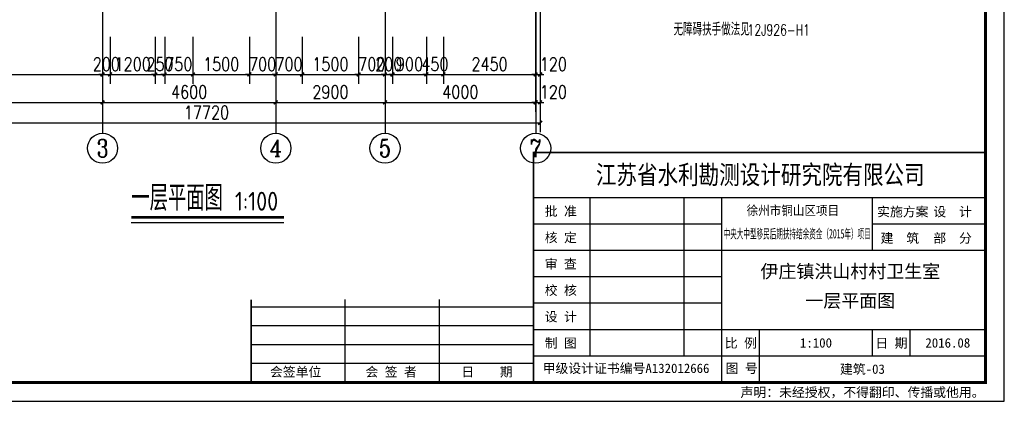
# Model space of a CAD drawing. Extents: x 199962 to 436984, y -16681 to 190402.
# Tile 32 of 36: x 306358 to 332501, y 130643 to 140768. Entities that reach past the tile are written whole.
import ezdxf
from ezdxf.enums import TextEntityAlignment as Align

# ---------------------------------------------------------------- set-up
doc = ezdxf.new("R2010")
doc.units = 0
doc.header["$LTSCALE"] = 1000
doc.header["$MEASUREMENT"] = 0
for name, color, linetype in [('AXIS', 3, 'Continuous'), ('AXIS_TEXT', 7, 'Continuous'), ('DIM_SYMB', 3, 'Continuous'), ('PUB_DIM', 3, 'Continuous'), ('PUB_TEXT', 7, 'Continuous'), ('图框', 7, 'Continuous')]:
    doc.layers.add(name, color=color, linetype=linetype)
doc.styles.add('_TCH_AXIS', font='COMPLEX', dxfattribs={"bigfont": 'GBCBIG'})
doc.styles.add('_TCH_DIM', font='SIMPLEX', dxfattribs={"bigfont": 'GBCBIG'})
doc.styles.add('_TCH_WINDOW', font='SIMPLEX', dxfattribs={"bigfont": 'GBCBIG'})
doc.styles.add('COMPLEX', font='COMPLEX')
doc.styles.add('DIM_FONT', font='simplex.shx', dxfattribs={"width": 0.8})
doc.styles.add('ST', font='SimSun.ttf', dxfattribs={"height": 7})
doc.styles.get("Standard").update_dxf_attribs({"font": 'gbenor.shx', "bigfont": 'gbcbig.shx'})
doc.dimstyles.new('_TCH_ARCH&&100', dxfattribs={"dimtxt": 350, "dimasz": 100, "dimexe": 250, "dimexo": 300, "dimgap": 100, "dimtad": 1, "dimdec": 0, "dimzin": 0, "dimdsep": 46, "dimtxsty": 'DIM_FONT', "dimblk": 'ARCHTICK', "dimcen": 0.09, "dimclrt": 7, "dimazin": 2, "dimtfac": 1, "dimtdec": 0, "dimtix": 1, "dimtmove": 2, "dimatfit": 3, "dimfxl": 0, "dimtolj": 1, "dimtzin": 0, "dimarcsym": 0})

# ---------------------------------------------------------------- blocks, each defined once
blk = doc.blocks.new('_ArchTick')
at = {"color": 0, "linetype": 'ByBlock', "const_width": 0.4}
blk.add_lwpolyline([(-0.5, -0.5), (0.5, 0.5)], dxfattribs=at)
blk = doc.blocks.new('*D318')
at = {"layer": 'Defpoints', "color": 0, "transparency": 16777216}
for p in [(302558, 140615), (308558, 140615), (308558, 139315)]:
    blk.add_point(p, dxfattribs=at)
at = {"layer": 'PUB_DIM', "color": 0, "lineweight": -2, "transparency": 16777216}
for p, q in [((302558, 140315), (302558, 139065)), ((308558, 140315), (308558, 139065)), ((302558, 139315), (308558, 139315))]:
    blk.add_line(p, q, dxfattribs=at)
at = {"layer": 'PUB_DIM', "color": 0, "lineweight": -2, "transparency": 16777216, "xscale": 100, "yscale": 100, "zscale": 100, "rotation": 180}
blk.add_blockref('_ArchTick', (302558, 139315), dxfattribs=at)
at = {"layer": 'PUB_DIM', "color": 0, "lineweight": -2, "transparency": 16777216, "xscale": 100, "yscale": 100, "zscale": 100}
blk.add_blockref('_ArchTick', (308558, 139315), dxfattribs=at)
at = {"layer": 'PUB_DIM', "color": 7, "transparency": 16777216, "insert": (305558, 139590), "char_height": 350, "attachment_point": 5, "style": 'DIM_FONT'}
blk.add_mtext('\\A1;6000', dxfattribs=at)
blk = doc.blocks.new('*D319')
at = {"layer": 'Defpoints', "color": 0, "transparency": 16777216}
for p in [(308558, 140615), (308758, 140615), (308758, 139315)]:
    blk.add_point(p, dxfattribs=at)
at = {"layer": 'PUB_DIM', "color": 0, "lineweight": -2, "transparency": 16777216}
for p, q in [((308558, 140315), (308558, 139065)), ((308758, 140315), (308758, 139065)), ((308558, 139315), (308458, 139315)), ((308558, 139315), (308758, 139315)), ((308758, 139315), (308858, 139315))]:
    blk.add_line(p, q, dxfattribs=at)
at = {"layer": 'PUB_DIM', "color": 0, "lineweight": -2, "transparency": 16777216, "xscale": 100, "yscale": 100, "zscale": 100}
blk.add_blockref('_ArchTick', (308558, 139315), dxfattribs=at)
at = {"layer": 'PUB_DIM', "color": 0, "lineweight": -2, "transparency": 16777216, "xscale": 100, "yscale": 100, "zscale": 100, "rotation": 180}
blk.add_blockref('_ArchTick', (308758, 139315), dxfattribs=at)
at = {"layer": 'PUB_DIM', "color": 7, "transparency": 16777216, "insert": (308658, 139590), "char_height": 350, "attachment_point": 5, "style": 'DIM_FONT'}
blk.add_mtext('\\A1;200', dxfattribs=at)
blk = doc.blocks.new('*D320')
at = {"layer": 'Defpoints', "color": 0, "transparency": 16777216}
for p in [(308758, 140615), (309958, 140615), (309958, 139315)]:
    blk.add_point(p, dxfattribs=at)
at = {"layer": 'PUB_DIM', "color": 0, "lineweight": -2, "transparency": 16777216}
for p, q in [((308758, 140315), (308758, 139065)), ((309958, 140315), (309958, 139065)), ((308758, 139315), (309958, 139315))]:
    blk.add_line(p, q, dxfattribs=at)
at = {"layer": 'PUB_DIM', "color": 0, "lineweight": -2, "transparency": 16777216, "xscale": 100, "yscale": 100, "zscale": 100, "rotation": 180}
blk.add_blockref('_ArchTick', (308758, 139315), dxfattribs=at)
at = {"layer": 'PUB_DIM', "color": 0, "lineweight": -2, "transparency": 16777216, "xscale": 100, "yscale": 100, "zscale": 100}
blk.add_blockref('_ArchTick', (309958, 139315), dxfattribs=at)
at = {"layer": 'PUB_DIM', "color": 7, "transparency": 16777216, "insert": (309358, 139590), "char_height": 350, "attachment_point": 5, "style": 'DIM_FONT'}
blk.add_mtext('\\A1;1200', dxfattribs=at)
blk = doc.blocks.new('*D321')
at = {"layer": 'Defpoints', "color": 0, "transparency": 16777216}
for p in [(309958, 140615), (310208, 140615), (310208, 139315)]:
    blk.add_point(p, dxfattribs=at)
at = {"layer": 'PUB_DIM', "color": 0, "lineweight": -2, "transparency": 16777216}
for p, q in [((309958, 140315), (309958, 139065)), ((310208, 140315), (310208, 139065)), ((309958, 139315), (309858, 139315)), ((309958, 139315), (310208, 139315)), ((310208, 139315), (310308, 139315))]:
    blk.add_line(p, q, dxfattribs=at)
at = {"layer": 'PUB_DIM', "color": 0, "lineweight": -2, "transparency": 16777216, "xscale": 100, "yscale": 100, "zscale": 100}
blk.add_blockref('_ArchTick', (309958, 139315), dxfattribs=at)
at = {"layer": 'PUB_DIM', "color": 0, "lineweight": -2, "transparency": 16777216, "xscale": 100, "yscale": 100, "zscale": 100, "rotation": 180}
blk.add_blockref('_ArchTick', (310208, 139315), dxfattribs=at)
at = {"layer": 'PUB_DIM', "color": 7, "transparency": 16777216, "insert": (310083, 139590), "char_height": 350, "attachment_point": 5, "style": 'DIM_FONT'}
blk.add_mtext('\\A1;250', dxfattribs=at)
blk = doc.blocks.new('*D322')
at = {"layer": 'Defpoints', "color": 0, "transparency": 16777216}
for p in [(310208, 140615), (310958, 140615), (310958, 139315)]:
    blk.add_point(p, dxfattribs=at)
at = {"layer": 'PUB_DIM', "color": 0, "lineweight": -2, "transparency": 16777216}
for p, q in [((310208, 140315), (310208, 139065)), ((310958, 140315), (310958, 139065)), ((310208, 139315), (310108, 139315)), ((310208, 139315), (310958, 139315)), ((310958, 139315), (311058, 139315))]:
    blk.add_line(p, q, dxfattribs=at)
at = {"layer": 'PUB_DIM', "color": 0, "lineweight": -2, "transparency": 16777216, "xscale": 100, "yscale": 100, "zscale": 100}
blk.add_blockref('_ArchTick', (310208, 139315), dxfattribs=at)
at = {"layer": 'PUB_DIM', "color": 0, "lineweight": -2, "transparency": 16777216, "xscale": 100, "yscale": 100, "zscale": 100, "rotation": 180}
blk.add_blockref('_ArchTick', (310958, 139315), dxfattribs=at)
at = {"layer": 'PUB_DIM', "color": 7, "transparency": 16777216, "insert": (310583, 139590), "char_height": 350, "attachment_point": 5, "style": 'DIM_FONT'}
blk.add_mtext('\\A1;750', dxfattribs=at)
blk = doc.blocks.new('*D323')
at = {"layer": 'Defpoints', "color": 0, "transparency": 16777216}
for p in [(310958, 140615), (312458, 140615), (312458, 139315)]:
    blk.add_point(p, dxfattribs=at)
at = {"layer": 'PUB_DIM', "color": 0, "lineweight": -2, "transparency": 16777216}
for p, q in [((310958, 140315), (310958, 139065)), ((312458, 140315), (312458, 139065)), ((310958, 139315), (312458, 139315))]:
    blk.add_line(p, q, dxfattribs=at)
at = {"layer": 'PUB_DIM', "color": 0, "lineweight": -2, "transparency": 16777216, "xscale": 100, "yscale": 100, "zscale": 100, "rotation": 180}
blk.add_blockref('_ArchTick', (310958, 139315), dxfattribs=at)
at = {"layer": 'PUB_DIM', "color": 0, "lineweight": -2, "transparency": 16777216, "xscale": 100, "yscale": 100, "zscale": 100}
blk.add_blockref('_ArchTick', (312458, 139315), dxfattribs=at)
at = {"layer": 'PUB_DIM', "color": 7, "transparency": 16777216, "insert": (311708, 139590), "char_height": 350, "attachment_point": 5, "style": 'DIM_FONT'}
blk.add_mtext('\\A1;1500', dxfattribs=at)
blk = doc.blocks.new('*D324')
at = {"layer": 'Defpoints', "color": 0, "transparency": 16777216}
for p in [(312458, 140615), (313158, 140615), (313158, 139315)]:
    blk.add_point(p, dxfattribs=at)
at = {"layer": 'PUB_DIM', "color": 0, "lineweight": -2, "transparency": 16777216}
for p, q in [((312458, 140315), (312458, 139065)), ((313158, 140315), (313158, 139065)), ((312458, 139315), (312358, 139315)), ((312458, 139315), (313158, 139315)), ((313158, 139315), (313258, 139315))]:
    blk.add_line(p, q, dxfattribs=at)
at = {"layer": 'PUB_DIM', "color": 0, "lineweight": -2, "transparency": 16777216, "xscale": 100, "yscale": 100, "zscale": 100}
blk.add_blockref('_ArchTick', (312458, 139315), dxfattribs=at)
at = {"layer": 'PUB_DIM', "color": 0, "lineweight": -2, "transparency": 16777216, "xscale": 100, "yscale": 100, "zscale": 100, "rotation": 180}
blk.add_blockref('_ArchTick', (313158, 139315), dxfattribs=at)
at = {"layer": 'PUB_DIM', "color": 7, "transparency": 16777216, "insert": (312808, 139590), "char_height": 350, "attachment_point": 5, "style": 'DIM_FONT'}
blk.add_mtext('\\A1;700', dxfattribs=at)
blk = doc.blocks.new('*D325')
at = {"layer": 'Defpoints', "color": 0, "transparency": 16777216}
for p in [(313158, 140615), (313858, 140615), (313858, 139315)]:
    blk.add_point(p, dxfattribs=at)
at = {"layer": 'PUB_DIM', "color": 0, "lineweight": -2, "transparency": 16777216}
for p, q in [((313158, 140315), (313158, 139065)), ((313858, 140315), (313858, 139065)), ((313158, 139315), (313058, 139315)), ((313158, 139315), (313858, 139315)), ((313858, 139315), (313958, 139315))]:
    blk.add_line(p, q, dxfattribs=at)
at = {"layer": 'PUB_DIM', "color": 0, "lineweight": -2, "transparency": 16777216, "xscale": 100, "yscale": 100, "zscale": 100}
blk.add_blockref('_ArchTick', (313158, 139315), dxfattribs=at)
at = {"layer": 'PUB_DIM', "color": 0, "lineweight": -2, "transparency": 16777216, "xscale": 100, "yscale": 100, "zscale": 100, "rotation": 180}
blk.add_blockref('_ArchTick', (313858, 139315), dxfattribs=at)
at = {"layer": 'PUB_DIM', "color": 7, "transparency": 16777216, "insert": (313508, 139590), "char_height": 350, "attachment_point": 5, "style": 'DIM_FONT'}
blk.add_mtext('\\A1;700', dxfattribs=at)
blk = doc.blocks.new('*D326')
at = {"layer": 'Defpoints', "color": 0, "transparency": 16777216}
for p in [(313858, 140615), (315358, 140615), (315358, 139315)]:
    blk.add_point(p, dxfattribs=at)
at = {"layer": 'PUB_DIM', "color": 0, "lineweight": -2, "transparency": 16777216}
for p, q in [((313858, 140315), (313858, 139065)), ((315358, 140315), (315358, 139065)), ((313858, 139315), (315358, 139315))]:
    blk.add_line(p, q, dxfattribs=at)
at = {"layer": 'PUB_DIM', "color": 0, "lineweight": -2, "transparency": 16777216, "xscale": 100, "yscale": 100, "zscale": 100, "rotation": 180}
blk.add_blockref('_ArchTick', (313858, 139315), dxfattribs=at)
at = {"layer": 'PUB_DIM', "color": 0, "lineweight": -2, "transparency": 16777216, "xscale": 100, "yscale": 100, "zscale": 100}
blk.add_blockref('_ArchTick', (315358, 139315), dxfattribs=at)
at = {"layer": 'PUB_DIM', "color": 7, "transparency": 16777216, "insert": (314608, 139590), "char_height": 350, "attachment_point": 5, "style": 'DIM_FONT'}
blk.add_mtext('\\A1;1500', dxfattribs=at)
blk = doc.blocks.new('*D327')
at = {"layer": 'Defpoints', "color": 0, "transparency": 16777216}
for p in [(315358, 140615), (316058, 140615), (316058, 139315)]:
    blk.add_point(p, dxfattribs=at)
at = {"layer": 'PUB_DIM', "color": 0, "lineweight": -2, "transparency": 16777216}
for p, q in [((315358, 140315), (315358, 139065)), ((316058, 140315), (316058, 139065)), ((315358, 139315), (315258, 139315)), ((315358, 139315), (316058, 139315)), ((316058, 139315), (316158, 139315))]:
    blk.add_line(p, q, dxfattribs=at)
at = {"layer": 'PUB_DIM', "color": 0, "lineweight": -2, "transparency": 16777216, "xscale": 100, "yscale": 100, "zscale": 100}
blk.add_blockref('_ArchTick', (315358, 139315), dxfattribs=at)
at = {"layer": 'PUB_DIM', "color": 0, "lineweight": -2, "transparency": 16777216, "xscale": 100, "yscale": 100, "zscale": 100, "rotation": 180}
blk.add_blockref('_ArchTick', (316058, 139315), dxfattribs=at)
at = {"layer": 'PUB_DIM', "color": 7, "transparency": 16777216, "insert": (315708, 139590), "char_height": 350, "attachment_point": 5, "style": 'DIM_FONT'}
blk.add_mtext('\\A1;700', dxfattribs=at)
blk = doc.blocks.new('*D328')
at = {"layer": 'Defpoints', "color": 0, "transparency": 16777216}
for p in [(316058, 140615), (316258, 140615), (316258, 139315)]:
    blk.add_point(p, dxfattribs=at)
at = {"layer": 'PUB_DIM', "color": 0, "lineweight": -2, "transparency": 16777216}
for p, q in [((316058, 140315), (316058, 139065)), ((316258, 140315), (316258, 139065)), ((316058, 139315), (315958, 139315)), ((316058, 139315), (316258, 139315)), ((316258, 139315), (316358, 139315))]:
    blk.add_line(p, q, dxfattribs=at)
at = {"layer": 'PUB_DIM', "color": 0, "lineweight": -2, "transparency": 16777216, "xscale": 100, "yscale": 100, "zscale": 100}
blk.add_blockref('_ArchTick', (316058, 139315), dxfattribs=at)
at = {"layer": 'PUB_DIM', "color": 0, "lineweight": -2, "transparency": 16777216, "xscale": 100, "yscale": 100, "zscale": 100, "rotation": 180}
blk.add_blockref('_ArchTick', (316258, 139315), dxfattribs=at)
at = {"layer": 'PUB_DIM', "color": 7, "transparency": 16777216, "insert": (316158, 139590), "char_height": 350, "attachment_point": 5, "style": 'DIM_FONT'}
blk.add_mtext('\\A1;200', dxfattribs=at)
blk = doc.blocks.new('*D329')
at = {"layer": 'Defpoints', "color": 0, "transparency": 16777216}
for p in [(316258, 140615), (317158, 140615), (317158, 139315)]:
    blk.add_point(p, dxfattribs=at)
at = {"layer": 'PUB_DIM', "color": 0, "lineweight": -2, "transparency": 16777216}
for p, q in [((316258, 140315), (316258, 139065)), ((317158, 140315), (317158, 139065)), ((316258, 139315), (316158, 139315)), ((316258, 139315), (317158, 139315)), ((317158, 139315), (317258, 139315))]:
    blk.add_line(p, q, dxfattribs=at)
at = {"layer": 'PUB_DIM', "color": 0, "lineweight": -2, "transparency": 16777216, "xscale": 100, "yscale": 100, "zscale": 100}
blk.add_blockref('_ArchTick', (316258, 139315), dxfattribs=at)
at = {"layer": 'PUB_DIM', "color": 0, "lineweight": -2, "transparency": 16777216, "xscale": 100, "yscale": 100, "zscale": 100, "rotation": 180}
blk.add_blockref('_ArchTick', (317158, 139315), dxfattribs=at)
at = {"layer": 'PUB_DIM', "color": 7, "transparency": 16777216, "insert": (316708, 139590), "char_height": 350, "attachment_point": 5, "style": 'DIM_FONT'}
blk.add_mtext('\\A1;900', dxfattribs=at)
blk = doc.blocks.new('*D330')
at = {"layer": 'Defpoints', "color": 0, "transparency": 16777216}
for p in [(317158, 140615), (317608, 140615), (317608, 139315)]:
    blk.add_point(p, dxfattribs=at)
at = {"layer": 'PUB_DIM', "color": 0, "lineweight": -2, "transparency": 16777216}
for p, q in [((317158, 140315), (317158, 139065)), ((317608, 140315), (317608, 139065)), ((317158, 139315), (317058, 139315)), ((317158, 139315), (317608, 139315)), ((317608, 139315), (317708, 139315))]:
    blk.add_line(p, q, dxfattribs=at)
at = {"layer": 'PUB_DIM', "color": 0, "lineweight": -2, "transparency": 16777216, "xscale": 100, "yscale": 100, "zscale": 100}
blk.add_blockref('_ArchTick', (317158, 139315), dxfattribs=at)
at = {"layer": 'PUB_DIM', "color": 0, "lineweight": -2, "transparency": 16777216, "xscale": 100, "yscale": 100, "zscale": 100, "rotation": 180}
blk.add_blockref('_ArchTick', (317608, 139315), dxfattribs=at)
at = {"layer": 'PUB_DIM', "color": 7, "transparency": 16777216, "insert": (317383, 139590), "char_height": 350, "attachment_point": 5, "style": 'DIM_FONT'}
blk.add_mtext('\\A1;450', dxfattribs=at)
blk = doc.blocks.new('*D331')
at = {"layer": 'Defpoints', "color": 0, "transparency": 16777216}
for p in [(317608, 140615), (320058, 140615), (320058, 139315)]:
    blk.add_point(p, dxfattribs=at)
at = {"layer": 'PUB_DIM', "color": 0, "lineweight": -2, "transparency": 16777216}
for p, q in [((317608, 140315), (317608, 139065)), ((320058, 140315), (320058, 139065)), ((317608, 139315), (320058, 139315))]:
    blk.add_line(p, q, dxfattribs=at)
at = {"layer": 'PUB_DIM', "color": 0, "lineweight": -2, "transparency": 16777216, "xscale": 100, "yscale": 100, "zscale": 100, "rotation": 180}
blk.add_blockref('_ArchTick', (317608, 139315), dxfattribs=at)
at = {"layer": 'PUB_DIM', "color": 0, "lineweight": -2, "transparency": 16777216, "xscale": 100, "yscale": 100, "zscale": 100}
blk.add_blockref('_ArchTick', (320058, 139315), dxfattribs=at)
at = {"layer": 'PUB_DIM', "color": 7, "transparency": 16777216, "insert": (318833, 139590), "char_height": 350, "attachment_point": 5, "style": 'DIM_FONT'}
blk.add_mtext('\\A1;2450', dxfattribs=at)
blk = doc.blocks.new('*D332')
at = {"layer": 'Defpoints', "color": 0, "transparency": 16777216}
for p in [(320058, 140615), (320178, 140615), (320178, 139315)]:
    blk.add_point(p, dxfattribs=at)
at = {"layer": 'PUB_DIM', "color": 0, "lineweight": -2, "transparency": 16777216}
for p, q in [((320058, 140315), (320058, 139065)), ((320178, 140315), (320178, 139065)), ((320058, 139315), (319958, 139315)), ((320058, 139315), (320178, 139315)), ((320178, 139315), (320278, 139315))]:
    blk.add_line(p, q, dxfattribs=at)
at = {"layer": 'PUB_DIM', "color": 0, "lineweight": -2, "transparency": 16777216, "xscale": 100, "yscale": 100, "zscale": 100}
blk.add_blockref('_ArchTick', (320058, 139315), dxfattribs=at)
at = {"layer": 'PUB_DIM', "color": 0, "lineweight": -2, "transparency": 16777216, "xscale": 100, "yscale": 100, "zscale": 100, "rotation": 180}
blk.add_blockref('_ArchTick', (320178, 139315), dxfattribs=at)
at = {"layer": 'PUB_DIM', "color": 7, "transparency": 16777216, "insert": (320528, 139590), "char_height": 350, "attachment_point": 5, "style": 'DIM_FONT'}
blk.add_mtext('\\A1;120', dxfattribs=at)
blk = doc.blocks.new('*D422')
at = {"layer": 'AXIS', "color": 0, "lineweight": -2, "transparency": 16777216}
for p, q in [((302558, 142334), (302558, 138324)), ((308558, 142334), (308558, 138324)), ((302558, 138574), (308558, 138574))]:
    blk.add_line(p, q, dxfattribs=at)
at = {"layer": 'Defpoints', "color": 0, "transparency": 16777216}
for p in [(302558, 142634), (308558, 142634), (308558, 138574)]:
    blk.add_point(p, dxfattribs=at)
at = {"layer": 'AXIS', "color": 0, "lineweight": -2, "transparency": 16777216, "xscale": 100, "yscale": 100, "zscale": 100, "rotation": 180}
blk.add_blockref('_ArchTick', (302558, 138574), dxfattribs=at)
at = {"layer": 'AXIS', "color": 0, "lineweight": -2, "transparency": 16777216, "xscale": 100, "yscale": 100, "zscale": 100}
blk.add_blockref('_ArchTick', (308558, 138574), dxfattribs=at)
at = {"layer": 'AXIS', "color": 7, "transparency": 16777216, "insert": (305558, 138849), "char_height": 350, "attachment_point": 5, "style": 'DIM_FONT'}
blk.add_mtext('\\A1;6000', dxfattribs=at)
blk = doc.blocks.new('*D423')
at = {"layer": 'AXIS', "color": 0, "lineweight": -2, "transparency": 16777216}
for p, q in [((308558, 142334), (308558, 138324)), ((313158, 142334), (313158, 138324)), ((308558, 138574), (313158, 138574))]:
    blk.add_line(p, q, dxfattribs=at)
at = {"layer": 'Defpoints', "color": 0, "transparency": 16777216}
for p in [(308558, 142634), (313158, 142634), (313158, 138574)]:
    blk.add_point(p, dxfattribs=at)
at = {"layer": 'AXIS', "color": 0, "lineweight": -2, "transparency": 16777216, "xscale": 100, "yscale": 100, "zscale": 100, "rotation": 180}
blk.add_blockref('_ArchTick', (308558, 138574), dxfattribs=at)
at = {"layer": 'AXIS', "color": 0, "lineweight": -2, "transparency": 16777216, "xscale": 100, "yscale": 100, "zscale": 100}
blk.add_blockref('_ArchTick', (313158, 138574), dxfattribs=at)
at = {"layer": 'AXIS', "color": 7, "transparency": 16777216, "insert": (310858, 138849), "char_height": 350, "attachment_point": 5, "style": 'DIM_FONT'}
blk.add_mtext('\\A1;4600', dxfattribs=at)
blk = doc.blocks.new('*D424')
at = {"layer": 'AXIS', "color": 0, "lineweight": -2, "transparency": 16777216}
for p, q in [((313158, 142334), (313158, 138324)), ((316058, 142334), (316058, 138324)), ((313158, 138574), (316058, 138574))]:
    blk.add_line(p, q, dxfattribs=at)
at = {"layer": 'Defpoints', "color": 0, "transparency": 16777216}
for p in [(313158, 142634), (316058, 142634), (316058, 138574)]:
    blk.add_point(p, dxfattribs=at)
at = {"layer": 'AXIS', "color": 0, "lineweight": -2, "transparency": 16777216, "xscale": 100, "yscale": 100, "zscale": 100, "rotation": 180}
blk.add_blockref('_ArchTick', (313158, 138574), dxfattribs=at)
at = {"layer": 'AXIS', "color": 0, "lineweight": -2, "transparency": 16777216, "xscale": 100, "yscale": 100, "zscale": 100}
blk.add_blockref('_ArchTick', (316058, 138574), dxfattribs=at)
at = {"layer": 'AXIS', "color": 7, "transparency": 16777216, "insert": (314608, 138849), "char_height": 350, "attachment_point": 5, "style": 'DIM_FONT'}
blk.add_mtext('\\A1;2900', dxfattribs=at)
blk = doc.blocks.new('*D425')
at = {"layer": 'AXIS', "color": 0, "lineweight": -2, "transparency": 16777216}
for p, q in [((316058, 142334), (316058, 138324)), ((320058, 142334), (320058, 138324)), ((316058, 138574), (320058, 138574))]:
    blk.add_line(p, q, dxfattribs=at)
at = {"layer": 'Defpoints', "color": 0, "transparency": 16777216}
for p in [(316058, 142634), (320058, 142634), (320058, 138574)]:
    blk.add_point(p, dxfattribs=at)
at = {"layer": 'AXIS', "color": 0, "lineweight": -2, "transparency": 16777216, "xscale": 100, "yscale": 100, "zscale": 100, "rotation": 180}
blk.add_blockref('_ArchTick', (316058, 138574), dxfattribs=at)
at = {"layer": 'AXIS', "color": 0, "lineweight": -2, "transparency": 16777216, "xscale": 100, "yscale": 100, "zscale": 100}
blk.add_blockref('_ArchTick', (320058, 138574), dxfattribs=at)
at = {"layer": 'AXIS', "color": 7, "transparency": 16777216, "insert": (318058, 138849), "char_height": 350, "attachment_point": 5, "style": 'DIM_FONT'}
blk.add_mtext('\\A1;4000', dxfattribs=at)
blk = doc.blocks.new('*D426')
at = {"layer": 'AXIS', "color": 0, "lineweight": -2, "transparency": 16777216}
for p, q in [((320058, 142334), (320058, 138324)), ((320178, 142334), (320178, 138324)), ((320058, 138574), (319958, 138574)), ((320058, 138574), (320178, 138574)), ((320178, 138574), (320278, 138574))]:
    blk.add_line(p, q, dxfattribs=at)
at = {"layer": 'Defpoints', "color": 0, "transparency": 16777216}
for p in [(320058, 142634), (320178, 142634), (320178, 138574)]:
    blk.add_point(p, dxfattribs=at)
at = {"layer": 'AXIS', "color": 0, "lineweight": -2, "transparency": 16777216, "xscale": 100, "yscale": 100, "zscale": 100}
blk.add_blockref('_ArchTick', (320058, 138574), dxfattribs=at)
at = {"layer": 'AXIS', "color": 0, "lineweight": -2, "transparency": 16777216, "xscale": 100, "yscale": 100, "zscale": 100, "rotation": 180}
blk.add_blockref('_ArchTick', (320178, 138574), dxfattribs=at)
at = {"layer": 'AXIS', "color": 7, "transparency": 16777216, "insert": (320528, 138849), "char_height": 350, "attachment_point": 5, "style": 'DIM_FONT'}
blk.add_mtext('\\A1;120', dxfattribs=at)
blk = doc.blocks.new('*D427')
at = {"layer": 'AXIS', "color": 0, "lineweight": -2, "transparency": 16777216}
for p, q in [((302458, 142593), (302458, 137783)), ((320178, 142593), (320178, 137783)), ((302458, 138033), (320178, 138033))]:
    blk.add_line(p, q, dxfattribs=at)
at = {"layer": 'Defpoints', "color": 0, "transparency": 16777216}
for p in [(302458, 142893), (320178, 142893), (320178, 138033)]:
    blk.add_point(p, dxfattribs=at)
at = {"layer": 'AXIS', "color": 0, "lineweight": -2, "transparency": 16777216, "xscale": 100, "yscale": 100, "zscale": 100, "rotation": 180}
blk.add_blockref('_ArchTick', (302458, 138033), dxfattribs=at)
at = {"layer": 'AXIS', "color": 0, "lineweight": -2, "transparency": 16777216, "xscale": 100, "yscale": 100, "zscale": 100}
blk.add_blockref('_ArchTick', (320178, 138033), dxfattribs=at)
at = {"layer": 'AXIS', "color": 7, "transparency": 16777216, "insert": (311318, 138308), "char_height": 350, "attachment_point": 5, "style": 'DIM_FONT'}
blk.add_mtext('\\A1;17720', dxfattribs=at)
blk = doc.blocks.new('_AXISO')
blk.add_circle((0, 0), 0.5)
at = {"layer": 'AXIS_TEXT', "style": 'COMPLEX', "width": 1.041667}
blk.add_attdef('A', text='', height=0.56, dxfattribs=at).set_placement((-0.25, -0.28), (0.25, -0.28), align=Align.FIT)

msp = doc.modelspace()

# ---------------------------------------------------------------- linework, layer by layer
at = {"layer": 'AXIS'}
for p, q in [((308558.1, 143318.1), (308558.1, 137757.9)), ((313158.1, 143318.1), (313158.1, 137757.9)), ((316058.1, 143318.1), (316058.1, 137757.9)), ((320058.1, 143318.1), (320058.1, 137757.9))]:
    msp.add_line(p, q, dxfattribs=at)
at = {"layer": 'DIM_SYMB', "const_width": 70}
msp.add_lwpolyline([(309321.7, 135524.5), (313373, 135524.5)], dxfattribs=at)
at = {"layer": 'DIM_SYMB'}
msp.add_lwpolyline([(309321.7, 135384.5), (313373, 135384.5)], dxfattribs=at)
at = {"layer": '图框'}
for p, q in [((332001.3, 136043.4), (320001.3, 136043.4)), ((321501.3, 131843.4), (321501.3, 136043.4)), ((324001.3, 131843.4), (324001.3, 136043.4)), ((325001.3, 131143.4), (325001.3, 136043.4)), ((329001.3, 134643.4), (329001.3, 136043.4)), ((325001.3, 135343.4), (320001.3, 135343.4)), ((332001.3, 135343.4), (329001.3, 135343.4)), ((332001.3, 134643.4), (320001.3, 134643.4)), ((325001.3, 133943.4), (320001.3, 133943.4)), ((315001.3, 131143.4), (315001.3, 133343.4)), ((317501.3, 131143.4), (317501.3, 133343.4)), ((320001.3, 133143.4), (312501.3, 133143.4)), ((325001.3, 133243.4), (320001.3, 133243.4)), ((320001.3, 132643.4), (312501.3, 132643.4)), ((332001.3, 132543.4), (320001.3, 132543.4)), ((326001.3, 131143.4), (326001.3, 132543.4)), ((329001.3, 131843.4), (329001.3, 132543.4)), ((329001.3, 131843.4), (329001.3, 132543.4)), ((330001.3, 131843.4), (330001.3, 132543.4)), ((320001.3, 132143.4), (312501.3, 132143.4)), ((332001.3, 131843.4), (320001.3, 131843.4)), ((320001.3, 131643.4), (312501.3, 131643.4))]:
    msp.add_line(p, q, dxfattribs=at)
at = {"layer": '图框', "color": 4}
msp.add_lwpolyline([(332501.3, 160343.4), (290501.3, 160343.4), (290501.3, 130643.4), (332501.3, 130643.4)], close=True, dxfattribs=at)
at = {"layer": '图框', "color": 4, "const_width": 80}
msp.add_lwpolyline([(293001.3, 131143.4), (332001.3, 131143.4), (332001.3, 159843.4), (293001.3, 159843.4)], close=True, dxfattribs=at)
at = {"layer": '图框', "const_width": 45}
for points in [[(320001.3, 131143.4), (320001.3, 137243.4), (332001.3, 137243.4)], [(312501.3, 131143.4), (312501.3, 133343.4)]]:
    msp.add_lwpolyline(points, dxfattribs=at)

# ---------------------------------------------------------------- block references
at = {"layer": 'AXIS'}
ref = msp.add_blockref('_AXISO', (308558.1, 137357.9), dxfattribs=dict(at, xscale=800, yscale=800, zscale=800))
ref.add_attrib('A', '3', dxfattribs={"layer": 'AXIS_TEXT', "height": 465.9, "style": '_TCH_AXIS'}).set_placement((308402.8, 137124.9), (308713.4, 137124.9), align=Align.FIT)
ref = msp.add_blockref('_AXISO', (313158.1, 137357.9), dxfattribs=dict(at, xscale=800, yscale=800, zscale=800))
ref.add_attrib('A', '4', dxfattribs={"layer": 'AXIS_TEXT', "height": 445.4, "style": '_TCH_AXIS'}).set_placement((312988.4, 137135.2), (313327.8, 137135.2), align=Align.FIT)
ref = msp.add_blockref('_AXISO', (316058.1, 137357.9), dxfattribs=dict(at, xscale=800, yscale=800, zscale=800))
ref.add_attrib('A', '5', dxfattribs={"layer": 'AXIS_TEXT', "height": 465.9, "style": '_TCH_AXIS'}).set_placement((315902.8, 137124.9), (316213.4, 137124.9), align=Align.FIT)
ref = msp.add_blockref('_AXISO', (320058.1, 137357.9), dxfattribs=dict(at, xscale=800, yscale=800, zscale=800))
ref.add_attrib('A', '7', dxfattribs={"layer": 'AXIS_TEXT', "height": 465.9, "style": '_TCH_AXIS'}).set_placement((319902.8, 137124.9), (320213.4, 137124.9), align=Align.FIT)

# ---------------------------------------------------------------- texts
at = {"layer": 'PUB_TEXT'}
for s, height, style, p in [('无障碍扶手做法见', 337.59, '_TCH_DIM', (323718, 140347.1)), ('一层平面图', 675.18, '_TCH_WINDOW', (309321.7, 135701.7))]:
    msp.add_text(s, height=height, dxfattribs=dict(at, style=style)).set_placement(p)
at = {"layer": 'PUB_TEXT', "style": '_TCH_DIM', "width": 0.705882}
msp.add_text('12J926-H1', height=297.5, dxfattribs=at).set_placement((325683.9, 140347.1))
at = {"layer": 'PUB_TEXT'}
msp.add_text('1:100', height=500, dxfattribs=at).set_placement((312072.6, 135701.7))
at = {"layer": 'PUB_TEXT', "color": 0, "style": '_TCH_DIM'}
for s, p in [('未注明的一层各室外入口处的室外台阶标高均比相应的室内标高低', (293435.6, 133536.2, -8769.8)), ('所有室外配件如台阶、坡道及散水等必须要在主体竣工之后方可施工。', (293390.1, 132841.5, -8769.8))]:
    msp.add_text(s, height=369.6, dxfattribs=at).set_placement(p)
at = {"layer": '图框', "style": 'ST', "width": 0.8}
msp.add_text('江苏省水利勘测设计研究院有限公司', height=500, dxfattribs=at).set_placement((321657.4, 136405.9))
at = {"layer": '图框', "style": 'ST'}
for s, p in [('批 准', (320299.4, 135563.4)), ('实施方案', (329123.7, 135548.7)), ('设  计', (330617.5, 135548.7)), ('核 定', (320299.4, 134863.4)), ('建  筑', (329217.5, 134848.7)), ('部  分', (330617.5, 134848.7)), ('审 查', (320299.4, 134163.4)), ('校 核', (320299.4, 133463.4)), ('设 计', (320299.4, 132763.4)), ('制 图', (320299.4, 132063.4)), ('比 例', (325079.3, 132063.4)), ('日 期', (329079.3, 132063.4)), ('会签单位', (313003.7, 131300.6)), ('会 签 者', (315539.1, 131300.6)), ('日    期', (318085.3, 131300.6)), ('甲级设计证书编号A132012666', (320243.5, 131393.7)), ('图 号', (325101.3, 131393.7)), ('声明：未经授权，不得翻印、传播或他用。', (325498.3, 130758.1))]:
    msp.add_text(s, height=250, dxfattribs=at).set_placement(p)
for s, width, p in [('徐州市铜山区项目 ', 0.9, (326963.2, 135582.5)), ('中央大中型移民后期扶持结余资金（2015年）项目', 0.5, (327001.5, 134963.5))]:
    msp.add_text(s, height=250, dxfattribs=dict(at, width=width)).set_placement(p, align=Align.CENTER)
for s, height, p in [('伊庄镇洪山村村卫生室', 350, (328411.7, 134091.2)), ('一层平面图', 350, (328411.7, 133312.9)), ('1:100', 250, (327501.5, 132193.4)), ('2016.08', 250, (331001.3, 132193.4)), ('建筑-03', 250, (328734.5, 131497.7))]:
    msp.add_text(s, height=height, dxfattribs=at).set_placement(p, align=Align.MIDDLE_CENTER)

# ---------------------------------------------------------------- dimensions: what is measured, and where the dimension line sits
at = {"layer": 'AXIS'}
for p1, p2, distance, picture, middle in [((302458.1, 142892.8), (320178.1, 142892.8), -4860.2, '*D427', (311318.1, 138307.5)), ((302558.1, 142633.9), (308558.1, 142633.9), -4060.2, '*D422', (305558.1, 138848.7)), ((308558.1, 142633.9), (313158.1, 142633.9), -4060.2, '*D423', (310858.1, 138848.7)), ((313158.1, 142633.9), (316058.1, 142633.9), -4060.2, '*D424', (314608.1, 138848.7)), ((316058.1, 142633.9), (320058.1, 142633.9), -4060.2, '*D425', (318058.1, 138848.7))]:
    dim = msp.add_aligned_dim(p1=p1, p2=p2, distance=distance, dimstyle='_TCH_ARCH&&100', dxfattribs=at)
    dim.commit()
    dim.dimension.update_dxf_attribs({"geometry": picture, "text_midpoint": middle})
dim = msp.add_linear_dim(base=(320178.1, 138573.7), p1=(320058.1, 142633.9), p2=(320178.1, 142633.9), angle=0, dimstyle='_TCH_ARCH&&100', dxfattribs=at)
dim.commit()
dim.dimension.update_dxf_attribs({"geometry": '*D426', "text_midpoint": (320528.1, 138848.7), "dimtype": 129})
at = {"layer": 'PUB_DIM'}
for p1, p2, picture, middle in [((302558.1, 140614.7), (308558.1, 140614.7), '*D318', (305558.1, 139589.7)), ((308558.1, 140614.7), (308758.1, 140614.7), '*D319', (308658.1, 139589.7)), ((308758.1, 140614.7), (309958.1, 140614.7), '*D320', (309358.1, 139589.7)), ((309958.1, 140614.7), (310208.1, 140614.7), '*D321', (310083.1, 139589.7)), ((310208.1, 140614.7), (310958.1, 140614.7), '*D322', (310583.1, 139589.7)), ((310958.1, 140614.7), (312458.1, 140614.7), '*D323', (311708.1, 139589.7)), ((312458.1, 140614.7), (313158.1, 140614.7), '*D324', (312808.1, 139589.7)), ((313158.1, 140614.7), (313858.1, 140614.7), '*D325', (313508.1, 139589.7)), ((313858.1, 140614.7), (315358.1, 140614.7), '*D326', (314608.1, 139589.7)), ((315358.1, 140614.7), (316058.1, 140614.7), '*D327', (315708.1, 139589.7)), ((316058.1, 140614.7), (316258.1, 140614.7), '*D328', (316158.1, 139589.7)), ((316258.1, 140614.7), (317158.1, 140614.7), '*D329', (316708.1, 139589.7)), ((317158.1, 140614.7), (317608.1, 140614.7), '*D330', (317383.1, 139589.7)), ((317608.1, 140614.7), (320058.1, 140614.7), '*D331', (318833.1, 139589.7))]:
    dim = msp.add_aligned_dim(p1=p1, p2=p2, distance=-1300, dimstyle='_TCH_ARCH&&100', dxfattribs=at)
    dim.commit()
    dim.dimension.update_dxf_attribs({"geometry": picture, "text_midpoint": middle})
dim = msp.add_linear_dim(base=(320178.1, 139314.7), p1=(320058.1, 140614.7), p2=(320178.1, 140614.7), angle=0, dimstyle='_TCH_ARCH&&100', dxfattribs=at)
dim.commit()
dim.dimension.update_dxf_attribs({"geometry": '*D332', "text_midpoint": (320528.1, 139589.7), "dimtype": 129})

doc.saveas('drawing.dxf')
